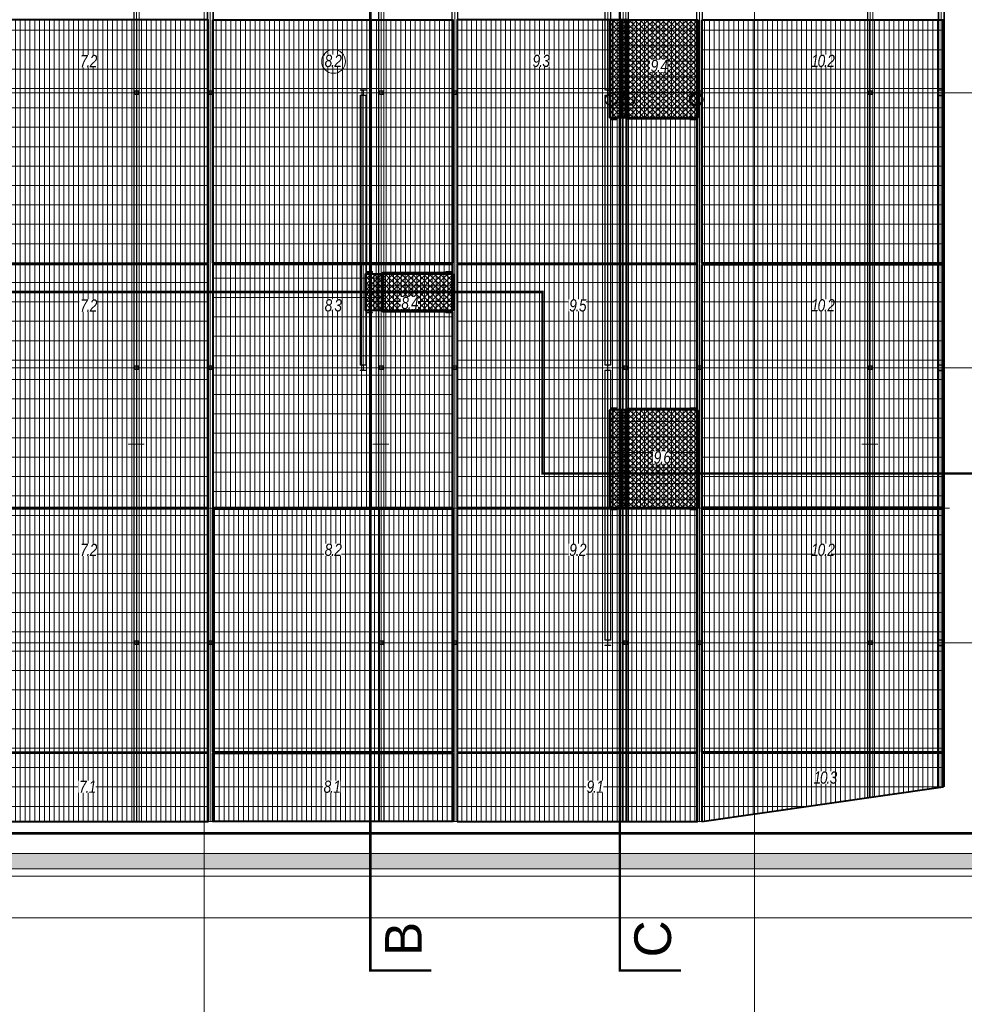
# Model space of a CAD drawing. Header units: millimetres. Extents: x -176817 to 571382, y -58489 to 156123.
# Tile 64 of 256: x -40763 to -25315, y -4084 to 12028. Entities that reach past the tile are written whole.
import ezdxf

# ---------------------------------------------------------------- set-up
doc = ezdxf.new("R2010")
doc.units = ezdxf.units.MM
doc.header["$LTSCALE"] = 0.2
doc.linetypes.add('DASHDOT', pattern=[25.4, 12.7, -6.35, 0, -6.35])
doc.linetypes.add('HIDDEN', pattern=[9.525, 6.35, -3.175])
doc.layers.get('0').update_dxf_attribs({"lineweight": 13})
doc.layers.get('Defpoints').update_dxf_attribs({"lineweight": 13})
for name, color, linetype, lineweight in [('-AAA Podkład', 252, 'Continuous', 13), ('-AAA Siatka', 20, 'Continuous', 40), ('-AAA Siatka kresk 1', 132, 'Continuous', 18), ('-AAA Siatka kresk 2', 150, 'Continuous', 18), ('-AAA Widok', 2, 'Continuous', 30), ('-AAA Wymiar', 1, 'Continuous', 18)]:
    doc.layers.add(name, color=color, linetype=linetype, lineweight=lineweight)
doc.styles.add('Pozycja 2', font='ariali.ttf', dxfattribs={"width": 0.8})
doc.styles.get("Standard").update_dxf_attribs({"font": 'arial.ttf'})
doc.styles.add('WYMIARY', font='ROMANS.shx', dxfattribs={"width": 0.75, "oblique": 15})
doc.dimstyles.new('1 do 100', dxfattribs={"dimscale": 100, "dimtxt": 2, "dimasz": 2.5, "dimexe": 1.25, "dimexo": 0.625, "dimtad": 1, "dimdec": 0, "dimtxsty": 'WYMIARY', "dimcen": 2.5, "dimclrd": 256, "dimclre": 256, "dimclrt": 2, "dimadec": 0, "dimazin": 0, "dimtfac": 1, "dimtdec": 0, "dimtmove": 0, "dimatfit": 3, "dimfxl": 1.25, "dimlwd": -1, "dimlwe": -1, "dimarcsym": 0})
pattern_1 = [(90, (54415.666, -64344.87), (-79.375, 5e-15), []), (180, (54415.67, -64344.87), (-4e-14, -317.5), [])]

# ---------------------------------------------------------------- blocks, each defined once
blk = doc.blocks.new('*D8')
at = {"layer": '-AAA Wymiar', "transparency": 16777216}
for p, q in [((-46746, -45734), (-46746, 18984)), ((-46496, 18859), (-37996, 18859)), ((-37746, 18883), (-37746, 18984))]:
    blk.add_line(p, q, dxfattribs=at)
for points in [[(-46496, 18901), (-46496, 18818), (-46746, 18859)], [(-37996, 18901), (-37996, 18818), (-37746, 18859)]]:
    blk.add_solid(points, dxfattribs=at)
at = {"layer": 'Defpoints', "color": 0, "transparency": 16777216}
for p in [(-37746, 18859), (-37746, 18821), (-46746, -45796)]:
    blk.add_point(p, dxfattribs=at)
at = {"layer": '-AAA Wymiar', "color": 2, "transparency": 16777216, "insert": (-42246, 19022), "char_height": 200, "attachment_point": 5, "style": 'WYMIARY'}
blk.add_mtext('9000', dxfattribs=at)
blk = doc.blocks.new('*D9')
at = {"layer": '-AAA Wymiar', "transparency": 16777216}
for p, q in [((-19746, -45734), (-19746, 19038)), ((-28478, 18913), (-19996, 18913)), ((-28728, 18850), (-28728, 18788))]:
    blk.add_line(p, q, dxfattribs=at)
for points in [[(-28478, 18954), (-28478, 18871), (-28728, 18913)], [(-19996, 18954), (-19996, 18871), (-19746, 18913)]]:
    blk.add_solid(points, dxfattribs=at)
at = {"layer": 'Defpoints', "color": 0, "transparency": 16777216}
for p in [(-28728, 18913), (-19746, 18913), (-19746, -45796)]:
    blk.add_point(p, dxfattribs=at)
at = {"layer": '-AAA Wymiar', "color": 2, "transparency": 16777216, "insert": (-24237, 19075), "char_height": 200, "attachment_point": 5, "style": 'WYMIARY'}
blk.add_mtext('8982', dxfattribs=at)
blk = doc.blocks.new('nowy podział')
at = {"layer": '-AAA Siatka kresk 1'}
h = blk.add_hatch(dxfattribs=at)
h.set_pattern_fill('GRATE', color=256, scale=100, angle=90, style=0)
h.set_pattern_definition(pattern_1)
h.paths.add_polyline_path([(12809, -9115), (16735, -9115), (16735, -5135), (12809, -5135)])
h = blk.add_hatch(dxfattribs=at)
h.set_pattern_fill('GRATE', color=256, scale=100, angle=90, style=0)
h.set_pattern_definition([(90, (58415.666, -64344.87), (-79.375, 5e-15), []), (180, (58415.67, -64344.87), (-4e-14, -317.5), [])])
h.paths.add_polyline_path([(16809, -9115), (20735, -9115), (20735, -5135), (16809, -5135)])
h = blk.add_hatch(dxfattribs=at)
h.set_pattern_fill('GRATE', color=256, scale=100, angle=90, style=0)
h.set_pattern_definition(pattern_1)
h.paths.add_polyline_path([(23309, -6117), (23309, -5135), (20809, -5135), (20809, -9115), (24735, -9115), (24735, -6755), (23592, -6755), (23592, -6735), (23309, -6735), (23309, -6532, -0.356394), (23229, -6435, -0.356394), (23309, -6337), (23309, -6312, -0.356394), (23229, -6215, -0.356394)])
h.paths.add_polyline_path([(23309, -6117, 0.356394), (23229, -6215, 0.356394), (23309, -6312)], flags=17)
h.paths.add_polyline_path([(23309, -6337, 0.356394), (23229, -6435, 0.356394), (23309, -6532)], flags=17)
h.paths.add_polyline_path([(23309, -6337), (23309, -6532, 0.474498), (23429, -6435, 0.474498)], flags=16)
h.paths.add_polyline_path([(23429, -6215, 0.474498), (23309, -6117), (23309, -6312, 0.474498)], flags=16)
h.paths.add_polyline_path([(23592, -6337, 0.356394), (23512, -6435, 0.356394), (23592, -6532)], flags=16)
h.paths.add_polyline_path([(23592, -6117, 0.356394), (23512, -6215, 0.356394), (23592, -6312)], flags=16)
h.paths.add_polyline_path([(23592, -6532, -0.356394), (23512, -6435, -0.356394), (23592, -6337), (23592, -6312, -0.356394), (23512, -6215, -0.356394), (23592, -6117), (23592, -5135), (23309, -5135), (23309, -6117, -0.474498), (23429, -6215, -0.474498), (23309, -6312), (23309, -6337, -0.474498), (23429, -6435, -0.474498), (23309, -6532), (23309, -6735), (23592, -6735)], flags=17)
h = blk.add_hatch(dxfattribs=at)
h.set_pattern_fill('GRATE', color=256, scale=100, angle=90, style=0)
h.set_pattern_definition(pattern_1)
h.paths.add_polyline_path([(24809, -5135), (24809, -9115), (28754, -9115), (28754, -5135)])
h = blk.add_hatch(dxfattribs=at)
h.set_pattern_fill('GRATE', color=256, scale=100, angle=90, style=0)
h.set_pattern_definition(pattern_1)
h.paths.add_polyline_path([(12809, -13115), (16735, -13115), (16735, -9135), (12809, -9135)])
h = blk.add_hatch(dxfattribs=at)
h.set_pattern_fill('GRATE', color=256, scale=100, angle=90, style=0)
h.set_pattern_definition([(90, (-31440.4, -98245.445), (-79.375, 5e-15), []), (180, (-31440.4, -98245.45), (-4e-14, -317.5), [])])
h.paths.add_polyline_path([(19592, -9908), (19592, -9268), (20735, -9268), (20735, -9135), (16809, -9135), (16809, -13115), (20735, -13115), (20735, -9908)])
h = blk.add_hatch(dxfattribs=at)
h.set_pattern_fill('GRATE', color=256, scale=100, angle=90, style=0)
h.set_pattern_definition(pattern_1)
h.paths.add_polyline_path([(23309, -12133), (23309, -13115), (20809, -13115), (20809, -9135), (24735, -9135), (24735, -11495), (23592, -11495), (23592, -11515), (23309, -11515), (23309, -11718, 0.356394), (23229, -11815, 0.356394), (23309, -11913), (23309, -11938, 0.356394), (23229, -12035, 0.356394)])
h.paths.add_polyline_path([(23309, -12133, -0.356394), (23229, -12035, -0.356394), (23309, -11938)], flags=17)
h.paths.add_polyline_path([(23309, -11913, -0.356394), (23229, -11815, -0.356394), (23309, -11718)], flags=17)
h.paths.add_polyline_path([(23309, -11913), (23309, -11718, -0.474498), (23429, -11815, -0.474498)], flags=16)
h.paths.add_polyline_path([(23429, -12035, -0.474498), (23309, -12133), (23309, -11938, -0.474498)], flags=16)
h.paths.add_polyline_path([(23592, -11913, -0.356394), (23512, -11815, -0.356394), (23592, -11718)], flags=16)
h.paths.add_polyline_path([(23592, -12133, -0.356394), (23512, -12035, -0.356394), (23592, -11938)], flags=16)
h.paths.add_polyline_path([(23592, -11718, 0.356394), (23512, -11815, 0.356394), (23592, -11913), (23592, -11938, 0.356394), (23512, -12035, 0.356394), (23592, -12133), (23592, -13115), (23309, -13115), (23309, -12133, 0.474498), (23429, -12035, 0.474498), (23309, -11938), (23309, -11913, 0.474498), (23429, -11815, 0.474498), (23309, -11718), (23309, -11515), (23592, -11515)], flags=17)
h = blk.add_hatch(dxfattribs=at)
h.set_pattern_fill('GRATE', color=256, scale=100, angle=90, style=0)
h.set_pattern_definition(pattern_1)
h.paths.add_polyline_path([(24809, -9135), (24809, -13115), (28754, -13115), (28754, -9135)])
h = blk.add_hatch(dxfattribs=at)
h.set_pattern_fill('GRATE', color=256, scale=100, angle=90, style=0)
h.set_pattern_definition(pattern_1)
h.paths.add_polyline_path([(12809, -17115), (16735, -17115), (16735, -13135), (12809, -13135)])
h = blk.add_hatch(dxfattribs=at)
h.set_pattern_fill('GRATE', color=256, scale=100, angle=90, style=0)
h.set_pattern_definition(pattern_1)
h.paths.add_polyline_path([(16809, -17115), (20735, -17115), (20735, -13135), (16809, -13135)])
h = blk.add_hatch(dxfattribs=at)
h.set_pattern_fill('GRATE', color=256, scale=100, angle=90, style=0)
h.set_pattern_definition(pattern_1)
h.paths.add_polyline_path([(20809, -17115), (24735, -17115), (24735, -13135), (20809, -13135)])
h = blk.add_hatch(dxfattribs=at)
h.set_pattern_fill('GRATE', color=256, scale=100, angle=90, style=0)
h.set_pattern_definition(pattern_1)
h.paths.add_polyline_path([(24809, -13135), (24809, -17115), (28754, -17115), (28754, -13135)])
h = blk.add_hatch(dxfattribs=at)
h.set_pattern_fill('GRATE', color=256, scale=100, angle=90, style=0)
h.set_pattern_definition(pattern_1)
h.paths.add_polyline_path([(16735, -17135), (16735, -18250), (12809, -18250), (12809, -17135)])
h = blk.add_hatch(dxfattribs=at)
h.set_pattern_fill('GRATE', color=256, scale=100, angle=90, style=0)
h.set_pattern_definition(pattern_1)
h.paths.add_polyline_path([(16809, -18250), (16809, -17135), (20735, -17135), (20735, -18250)])
h = blk.add_hatch(dxfattribs=at)
h.set_pattern_fill('GRATE', color=256, scale=100, angle=90, style=0)
h.set_pattern_definition(pattern_1)
h.paths.add_polyline_path([(20809, -18250), (20809, -17135), (24735, -17135), (24735, -18250)])
h = blk.add_hatch(dxfattribs=at)
h.set_pattern_fill('GRATE', color=256, scale=100, angle=90, style=0)
h.set_pattern_definition(pattern_1)
h.paths.add_polyline_path([(24809, -18250), (24809, -17135), (28754, -17135), (28754, -17684)])
at = {"layer": '-AAA Siatka kresk 2'}
h = blk.add_hatch(dxfattribs=at)
h.set_pattern_fill('GRATE', color=256, scale=80, angle=90, style=0)
h.set_pattern_definition([(90, (54415.666, -64344.87), (-63.5, 4e-15), []), (180, (54415.67, -64344.87), (-3e-14, -254), [])])
h.paths.add_polyline_path([(24735, -5135), (23592, -5135), (23592, -6117, -0.474498), (23712, -6215, -0.474498), (23592, -6312), (23592, -6337, -0.474498), (23712, -6435, -0.474498), (23592, -6532), (23592, -6735), (24735, -6735), (24735, -6533, -0.474498), (24615, -6436, -0.474498), (24735, -6338), (24735, -6312, -0.474498), (24615, -6215, -0.474498), (24735, -6117)])
h.paths.add_polyline_path([(24735, -6117, 0.474498), (24615, -6215, 0.474498), (24735, -6312)], flags=17)
h.paths.add_polyline_path([(24735, -6338, 0.474498), (24615, -6436, 0.474498), (24735, -6533)], flags=17)
h.paths.add_polyline_path([(23592, -6337), (23592, -6532, 0.474498), (23712, -6435, 0.474498)], flags=17)
h.paths.add_polyline_path([(23712, -6215, 0.474498), (23592, -6117), (23592, -6312, 0.474498)], flags=17)
h.paths.add_polyline_path([(23592, -6117, 0.356394), (23512, -6215, 0.356394), (23592, -6312)], flags=17)
h.paths.add_polyline_path([(23592, -6337, 0.356394), (23512, -6435, 0.356394), (23592, -6532)], flags=17)
h.paths.add_polyline_path([(23309, -6337), (23309, -6532, 0.474498), (23429, -6435, 0.474498)], flags=16)
h.paths.add_polyline_path([(23309, -6117), (23309, -6312, 0.474498), (23429, -6215, 0.474498)], flags=17)
h.paths.add_polyline_path([(23592, -6312, -0.356394), (23512, -6215, -0.356394), (23592, -6117), (23592, -5135), (23309, -5135), (23309, -6117, -0.474498), (23429, -6215, -0.474498), (23309, -6312), (23309, -6337, -0.474498), (23429, -6435, -0.474498), (23309, -6532), (23309, -6735), (23592, -6735), (23592, -6532, -0.356394), (23512, -6435, -0.356394), (23592, -6337)])
h = blk.add_hatch(dxfattribs=at)
h.set_pattern_fill('GRATE', color=256, scale=80, angle=90, style=0)
h.set_pattern_definition([(90, (-23602.71, -98245.445), (-63.5, 4e-15), []), (180, (-23602.7, -98245.45), (-3e-14, -254), [])])
h.paths.add_polyline_path([(19309, -9888), (20735, -9888), (20735, -9288), (19309, -9288)])
h = blk.add_hatch(dxfattribs=at)
h.set_pattern_fill('GRATE', color=256, scale=80, angle=90, style=0)
h.set_pattern_definition([(270, (54415.666, 46094.87), (-63.5, -4e-15), []), (180, (54415.67, 46094.87), (-3e-14, 254), [])])
h.paths.add_polyline_path([(24735, -13115), (23592, -13115), (23592, -12133, 0.474498), (23712, -12035, 0.474498), (23592, -11938), (23592, -11913, 0.474498), (23712, -11815, 0.474498), (23592, -11718), (23592, -11515), (24735, -11515), (24735, -11717, 0.474498), (24615, -11814, 0.474498), (24735, -11912), (24735, -11938, 0.474498), (24615, -12035, 0.474498), (24735, -12133)])
h.paths.add_polyline_path([(24735, -12133, -0.474498), (24615, -12035, -0.474498), (24735, -11938)], flags=17)
h.paths.add_polyline_path([(24735, -11912, -0.474498), (24615, -11814, -0.474498), (24735, -11717)], flags=17)
h.paths.add_polyline_path([(23592, -11913), (23592, -11718, -0.474498), (23712, -11815, -0.474498)], flags=17)
h.paths.add_polyline_path([(23712, -12035, -0.474498), (23592, -12133), (23592, -11938, -0.474498)], flags=17)
h.paths.add_polyline_path([(23592, -12133, -0.356394), (23512, -12035, -0.356394), (23592, -11938)], flags=17)
h.paths.add_polyline_path([(23592, -11913, -0.356394), (23512, -11815, -0.356394), (23592, -11718)], flags=17)
h.paths.add_polyline_path([(23309, -11913), (23309, -11718, -0.474498), (23429, -11815, -0.474498)], flags=16)
h.paths.add_polyline_path([(23309, -12133), (23309, -11938, -0.474498), (23429, -12035, -0.474498)], flags=17)
h.paths.add_polyline_path([(23592, -11938, 0.356394), (23512, -12035, 0.356394), (23592, -12133), (23592, -13115), (23309, -13115), (23309, -12133, 0.474498), (23429, -12035, 0.474498), (23309, -11938), (23309, -11913, 0.474498), (23429, -11815, 0.474498), (23309, -11718), (23309, -11515), (23592, -11515), (23592, -11718, 0.356394), (23512, -11815, 0.356394), (23592, -11913)])
at = {"layer": '-AAA Siatka', "elevation": 0}
for points in [[(12809, -9115), (16735, -9115), (16735, -5135), (12809, -5135)], [(16809, -5135), (20735, -5135), (20735, -9115), (16809, -9115)], [(24735, -6735), (23309, -6735), (23309, -5135), (24735, -5135)], [(24809, -5135), (28754, -5135), (28754, -9115), (24809, -9115)], [(12809, -13115), (16735, -13115), (16735, -9135), (12809, -9135)], [(20735, -9908), (19592, -9908), (19592, -9268), (20735, -9268), (20735, -9135), (16809, -9135), (16809, -13115), (20735, -13115)], [(24809, -9135), (28754, -9135), (28754, -13115), (24809, -13115)], [(19309, -9288), (20735, -9288), (20735, -9888), (19309, -9888)], [(24735, -11515), (23309, -11515), (23309, -13115), (24735, -13115)], [(12809, -17115), (16735, -17115), (16735, -13135), (12809, -13135)], [(16809, -13135), (20735, -13135), (20735, -17115), (16809, -17115)], [(20809, -17115), (24735, -17115), (24735, -13135), (20809, -13135)], [(24809, -13135), (28754, -13135), (28754, -17115), (24809, -17115)], [(12809, -18250), (16735, -18250), (16735, -17135), (12809, -17135)], [(16809, -17135), (20735, -17135), (20735, -18250), (16809, -18250)], [(20809, -18250), (24735, -18250), (24735, -17135), (20809, -17135)], [(24809, -18250), (28754, -17684), (28754, -17135), (24809, -17135)]]:
    blk.add_lwpolyline(points, close=True, dxfattribs=at)
for points in [[(23592, -5135), (20809, -5135), (20809, -9115), (24735, -9115), (24735, -6755), (23592, -6755), (23592, -5135)], [(23592, -13115), (23592, -11495), (24735, -11495), (24735, -9135), (20809, -9135), (20809, -13115), (23592, -13115)], [(23592, -11515), (23309, -11515), (23309, -13115), (23592, -13115)]]:
    blk.add_lwpolyline(points, dxfattribs=at)
at = {"layer": '-AAA Widok', "color": 1}
for centre in [(23329, -6435, 0), (23612, -6435, 0)]:
    blk.add_circle(centre, 100, dxfattribs=at)
at = {"layer": '-AAA Widok', "color": 1, "lineweight": 53}
blk.add_circle((24715, -6436, 0), 100, dxfattribs=at)
blk = doc.blocks.new('Podkład rev.B')
at = {"layer": '-AAA Podkład', "linetype": 'HIDDEN', "ltscale": 5}
h = blk.add_hatch(dxfattribs=at)
h.set_pattern_fill('ANSI37', color=256, scale=20)
h.set_pattern_definition([(45, (132622.196, 153122.3), (-44.90128, 44.90128), []), (135, (132622.196, 153122.3), (-44.90128, -44.90128), [])])
h.paths.add_polyline_path([(24275, -5660), (24275, -7260), (25433.9, -7260), (25433.9, -5660)])
h.paths.add_polyline_path([(24275, -12040), (24275, -13640), (25433.9, -13640), (25433.9, -12040)])
edge = h.paths.add_edge_path()
edge.add_line((24275, -7260), (23975, -7260))
edge.add_line((23975, -7260), (23975, -5660))
edge.add_line((23975, -5660), (24275, -5660))
edge.add_line((24275, -13640), (23975, -13640))
edge.add_line((23975, -13640), (23975, -12040))
edge.add_line((23975, -12040), (24275, -12040))
h = blk.add_hatch(dxfattribs=at)
h.set_pattern_fill('ANSI37', color=256, scale=20)
h.set_pattern_definition([(45, (132622.196, 151622.3), (-44.90128, 44.90128), []), (135, (132622.196, 151622.3), (-44.90128, -44.90128), [])])
h.paths.add_polyline_path([(20275, -9812.5), (20275, -10412.5), (21433.9, -10412.5), (21433.9, -9812.5)])
edge = h.paths.add_edge_path()
edge.add_line((20275, -10412.5), (19975, -10412.5))
edge.add_line((19975, -10412.5), (19975, -9812.5))
edge.add_line((19975, -9812.5), (20275, -9812.5))
h = blk.add_hatch(dxfattribs=at)
h.set_pattern_fill('JIS_STN_1E', color=256, scale=100, angle=-90, style=0)
h.set_pattern_definition([(315, (-27650, 6650), (70.71068, 70.71068), []), (315, (-27650, 6579.5), (70.71068, 70.71068), [100, -50])])
h.paths.add_polyline_path([(2125, -19300), (2125, -19550), (35850, -19550), (35850, -19300)])
for p, q in [((17350, 2544.3, 0), (17350, -48454.9, 0)), ((26350, 2544.3, 0), (26350, -48454.9, 0)), ((16244, -18775, 0), (16244, -525, 0)), ((17400, -18775, 0), (17400, -525, 0)), ((17407, -18775, 0), (17407, -525, 0)), ((17450, -18775, 0), (17450, -525, 0)), ((17493, -18775, 0), (17493, -525, 0)), ((17500, -18775, 0), (17500, -525, 0)), ((20244, -18775, 0), (20244, -525, 0)), ((21400, -18775, 0), (21400, -525, 0)), ((21407, -18775, 0), (21407, -525, 0)), ((21450, -18775, 0), (21450, -525, 0)), ((21493, -18775, 0), (21493, -525, 0)), ((21500, -18775, 0), (21500, -525, 0)), ((24244, -18775, 0), (24244, -525, 0)), ((25400, -18775, 0), (25400, -525, 0)), ((25407, -18775, 0), (25407, -525, 0)), ((25450, -18775, 0), (25450, -525, 0)), ((25493, -18775, 0), (25493, -525, 0)), ((25500, -18775, 0), (25500, -525, 0)), ((28242, -18380.6, 0), (28242, -919.3, 0)), ((29354.4, -18216.9, 0), (29354.4, -1083.1, 0)), ((29361.4, -18215.9, 0), (29361.4, -1084.1, 0)), ((29447.4, -18203.6, 0), (29447.4, -1096.4, 0)), ((29454.4, -18202.5, 0), (29454.4, -1097.4, 0)), ((29404.4, -18209.7, 0), (29404.4, -1130.7, 0)), ((23900, -6810, 0), (23900, -2390, 0)), ((23907, -6810, 0), (23907, -2390, 0)), ((23950, -15900, 0), (23950, -2300, 0)), ((23993, -6810, 0), (23993, -2390, 0)), ((24000, -6810, 0), (24000, -2390, 0)), ((-14597.4, -6850, 0), (37403.9, -6850, 0)), ((19900, -11304, 0), (19900, -6890, 0)), ((19907, -11304, 0), (19907, -6890, 0)), ((19950, -11400, 0), (19950, -6800, 0)), ((19993, -11304, 0), (19993, -6890, 0)), ((20000, -11304, 0), (20000, -6890, 0)), ((23900, -11310, 0), (23900, -6890, 0)), ((23907, -11310, 0), (23907, -6890, 0)), ((23993, -11310, 0), (23993, -6890, 0)), ((24000, -11310, 0), (24000, -6890, 0)), ((-14597.4, -11350, 0), (37403.9, -11350, 0)), ((23900, -15810, 0), (23900, -11390, 0)), ((23907, -15802, 0), (23907, -11390, 0)), ((23993, -15802, 0), (23993, -11390, 0)), ((24000, -15810, 0), (24000, -11390, 0)), ((16368.6, -12600, 0), (16104, -12600, 0)), ((20368.6, -12600, 0), (20104, -12600, 0)), ((24368.6, -12600, 0), (24104, -12600, 0)), ((28366.6, -12600, 0), (28101.9, -12600, 0)), ((17584.2, -13650, 0), (17319.6, -13650, 0)), ((21584.2, -13650, 0), (21319.6, -13650, 0)), ((25582.3, -13650, 0), (25317.7, -13650, 0)), ((29536.8, -13650, 0), (29272.1, -13650, 0)), ((-14598, -15850, 0), (37403.3, -15850, 0)), ((29454.4, -18202.5, 0), (29354.4, -18216.9, 0)), ((17500, -18775, 0), (17400, -18775, 0)), ((21500, -18775, 0), (21400, -18775, 0)), ((25500, -18775, 0), (25400, -18775, 0)), ((2340, -19300), (31470, -19300, 0)), ((31720, -19550, 0), (2090, -19550, 0)), ((-14598, -20350, 0), (37403.3, -20350, 0)), ((-14598, -20350, 0), (37403.3, -20350, 0))]:
    blk.add_line(p, q, dxfattribs=at)
at = {"layer": '-AAA Podkład', "linetype": 'HIDDEN', "ltscale": 5, "elevation": 0}
for points, const_width in [([(21066.7, -21212.4), (20066.7, -21212.4), (20066.7, -10622.2), (20066.7, -10622.2), (20066.7, 3724.4), (21066.7, 3724.4)], 40), ([(25147.4, -21212.4), (24147.4, -21212.4), (24147.4, -10622.2), (24147.4, -10622.2), (24147.4, 3724.4), (25147.4, 3724.4)], 40), ([(-1344.9, -11110.7), (-1344.9, -10110.7), (22883.1, -10110.7), (22883.1, -13081.6), (37229.7, -13081.6), (37229.7, -14081.6)], 40), ([(16244, -15900), (16244.2, -17944)], 12.9), ([(17450, -15900), (17450.1, -17944)], 12.9), ([(20244, -15900), (20244.2, -17944)], 12.9), ([(21450, -15900), (21450.1, -17944)], 12.9), ([(24244, -15900), (24244.2, -17944)], 12.9), ([(25450, -15900), (25450.1, -17944)], 12.9), ([(28242, -15900), (28242.1, -17944)], 12.9), ([(29404.4, -15900), (29404.6, -17944)], 12.9), ([(-1344.9, -19969.3), (-1344.9, -18969.3), (22883.1, -18969.3), (22883.1, -18969.3), (37229.7, -18969.3), (37229.7, -19969.3)], 40)]:
    blk.add_lwpolyline(points, dxfattribs=dict(at, const_width=const_width))
for points in [[(-314.3, 515), (36296.2, 515), (36296.2, -19671.6), (-314.3, -19671.6)], [(16199.6, -18775), (16288.5, -18775), (16288.5, -525), (16199.6, -525)], [(20199.6, -18775), (20288.5, -18775), (20288.5, -525), (20199.6, -525)], [(24199.6, -18775), (24288.5, -18775), (24288.5, -525), (24199.6, -525)], [(28197.5, -18387), (28286.4, -18374.2), (28285.5, -925.6), (28197.5, -912.9)], [(24275, -5660), (24275, -7260), (25433.9, -7260), (25433.9, -5660)], [(16274, -6880), (16214, -6880), (16214, -6820), (16274, -6820)], [(16270, -6876), (16218, -6876), (16218, -6824), (16270, -6824)], [(17420, -6880), (17480, -6880), (17480, -6820), (17420, -6820)], [(17424, -6876), (17476, -6876), (17476, -6824), (17424, -6824)], [(20274, -6880), (20214, -6880), (20214, -6820), (20274, -6820)], [(20270, -6876), (20218, -6876), (20218, -6824), (20270, -6824)], [(21420, -6880), (21480, -6880), (21480, -6820), (21420, -6820)], [(21424, -6876), (21476, -6876), (21476, -6824), (21424, -6824)], [(24274, -6880), (24214, -6880), (24214, -6820), (24274, -6820)], [(24270, -6876), (24218, -6876), (24218, -6824), (24270, -6824)], [(25420, -6880), (25480, -6880), (25480, -6820), (25420, -6820)], [(25424, -6876), (25476, -6876), (25476, -6824), (25424, -6824)], [(28212, -6880), (28272, -6880), (28272, -6820), (28212, -6820)], [(28216, -6876), (28268, -6876), (28268, -6824), (28216, -6824)], [(29354.4, -6900.4), (29454.4, -6900.4), (29454.4, -6800.4), (29354.4, -6800.4)], [(29362.4, -6892.4), (29446.4, -6892.4), (29446.4, -6808.4), (29362.4, -6808.4)], [(24100, -7282), (24100, -7294), (24000, -7294), (24000, -7282)], [(25400, -7282), (25400, -7294), (25300, -7294), (25300, -7282)], [(20100, -9778), (20100, -9790), (20000, -9790), (20000, -9778)], [(20275, -9812.5), (20275, -10412.5), (21433.9, -10412.5), (21433.9, -9812.5)], [(21400, -9778), (21400, -9790), (21300, -9790), (21300, -9778)], [(20100, -10440), (20100, -10452), (20000, -10452), (20000, -10440)], [(21400, -10440), (21400, -10452), (21300, -10452), (21300, -10440)], [(16274, -11380), (16214, -11380), (16214, -11320), (16274, -11320)], [(16270, -11376), (16218, -11376), (16218, -11324), (16270, -11324)], [(17420, -11380), (17480, -11380), (17480, -11320), (17420, -11320)], [(17424, -11376), (17476, -11376), (17476, -11324), (17424, -11324)], [(20274, -11380), (20214, -11380), (20214, -11320), (20274, -11320)], [(20270, -11376), (20218, -11376), (20218, -11324), (20270, -11324)], [(21420, -11380), (21480, -11380), (21480, -11320), (21420, -11320)], [(21424, -11376), (21476, -11376), (21476, -11324), (21424, -11324)], [(24274, -11380), (24214, -11380), (24214, -11320), (24274, -11320)], [(24270, -11376), (24218, -11376), (24218, -11324), (24270, -11324)], [(25420, -11380), (25480, -11380), (25480, -11320), (25420, -11320)], [(25424, -11376), (25476, -11376), (25476, -11324), (25424, -11324)], [(28212, -11380), (28272, -11380), (28272, -11320), (28212, -11320)], [(28216, -11376), (28268, -11376), (28268, -11324), (28216, -11324)], [(29354.4, -11400.4), (29454.4, -11400.4), (29454.4, -11300.4), (29354.4, -11300.4)], [(29362.4, -11392.4), (29446.4, -11392.4), (29446.4, -11308.4), (29362.4, -11308.4)], [(24100, -12018), (24100, -12006), (24000, -12006), (24000, -12018)], [(24275, -12040), (24275, -13640), (25433.9, -13640), (25433.9, -12040)], [(25400, -12018), (25400, -12006), (25300, -12006), (25300, -12018)], [(24100, -13662), (24100, -13674), (24000, -13674), (24000, -13662)], [(25400, -13662), (25400, -13674), (25300, -13674), (25300, -13662)], [(16274, -15880), (16214, -15880), (16214, -15820), (16274, -15820)], [(16270, -15876), (16218, -15876), (16218, -15824), (16270, -15824)], [(17420, -15880), (17480, -15880), (17480, -15820), (17420, -15820)], [(17424, -15876), (17476, -15876), (17476, -15824), (17424, -15824)], [(20274, -15880), (20214, -15880), (20214, -15820), (20274, -15820)], [(20270, -15876), (20218, -15876), (20218, -15824), (20270, -15824)], [(21420, -15880), (21480, -15880), (21480, -15820), (21420, -15820)], [(21424, -15876), (21476, -15876), (21476, -15824), (21424, -15824)], [(24274, -15880), (24214, -15880), (24214, -15820), (24274, -15820)], [(24270, -15876), (24218, -15876), (24218, -15824), (24270, -15824)], [(25420, -15880), (25480, -15880), (25480, -15820), (25420, -15820)], [(25424, -15876), (25476, -15876), (25476, -15824), (25424, -15824)], [(28212, -15880), (28272, -15880), (28272, -15820), (28212, -15820)], [(28216, -15876), (28268, -15876), (28268, -15824), (28216, -15824)], [(29354.4, -15900.4), (29454.4, -15900.4), (29454.4, -15800.4), (29354.4, -15800.4)], [(29362.4, -15892.4), (29446.4, -15892.4), (29446.4, -15808.4), (29362.4, -15808.4)]]:
    blk.add_lwpolyline(points, close=True, dxfattribs=at)
for points in [[(16203.2, -525), (16203.2, -18775)], [(16284.9, -18775), (16284.9, -525)], [(20203.2, -525), (20203.2, -18775)], [(20284.9, -18775), (20284.9, -525)], [(24203.2, -525), (24203.2, -18775)], [(24284.9, -18775), (24284.9, -525)], [(28201.1, -913.4), (28201.1, -18386.4)], [(28282.8, -18374.7), (28282.8, -925.2)], [(24275, -7260), (23975, -7260), (23975, -5660), (24275, -5660)], [(20275, -10412.5), (19975, -10412.5), (19975, -9812.5), (20275, -9812.5)], [(24275, -13640), (23975, -13640), (23975, -12040), (24275, -12040)]]:
    blk.add_lwpolyline(points, dxfattribs=at)
for points in [[(19900, -6898), (20000, -6898), (20000, -6890), (19964.5, -6890, -0.4142136), (19952.5, -6878), (19952.5, -6822, -0.4142136), (19964.5, -6810), (20000, -6810), (20000, -6802), (19900, -6802), (19900, -6810), (19935.5, -6810, -0.4142136), (19947.5, -6822), (19947.5, -6878, -0.4142136), (19935.5, -6890), (19900, -6890)], [(23900, -6898), (24000, -6898), (24000, -6890), (23964.5, -6890, -0.4142136), (23952.5, -6878), (23952.5, -6822, -0.4142136), (23964.5, -6810), (24000, -6810), (24000, -6802), (23900, -6802), (23900, -6810), (23935.5, -6810, -0.4142136), (23947.5, -6822), (23947.5, -6878, -0.4142136), (23935.5, -6890), (23900, -6890)], [(19900, -11398), (20000, -11398), (20000, -11390), (19964.5, -11390, -0.4142136), (19952.5, -11378), (19952.5, -11322, -0.4142136), (19964.5, -11310), (20000, -11310), (20000, -11302), (19900, -11302), (19900, -11310), (19935.5, -11310, -0.4142136), (19947.5, -11322), (19947.5, -11378, -0.4142136), (19935.5, -11390), (19900, -11390)], [(23900, -11398), (24000, -11398), (24000, -11390), (23964.5, -11390, -0.4142136), (23952.5, -11378), (23952.5, -11322, -0.4142136), (23964.5, -11310), (24000, -11310), (24000, -11302), (23900, -11302), (23900, -11310), (23935.5, -11310, -0.4142136), (23947.5, -11322), (23947.5, -11378, -0.4142136), (23935.5, -11390), (23900, -11390)], [(23900, -15898), (24000, -15898), (24000, -15890), (23964.5, -15890, -0.4142136), (23952.5, -15878), (23952.5, -15822, -0.4142136), (23964.5, -15810), (24000, -15810), (24000, -15802), (23900, -15802), (23900, -15810), (23935.5, -15810, -0.4142136), (23947.5, -15822), (23947.5, -15878, -0.4142136), (23935.5, -15890), (23900, -15890)]]:
    blk.add_lwpolyline(points, format="xyb", close=True, dxfattribs=at)
at = {"layer": '-AAA Podkład', "linetype": 'HIDDEN', "ltscale": 5}
blk.add_circle((17350, -13600, 0), 6.5, dxfattribs=at)
at = {"layer": '-AAA Podkład', "linetype": 'HIDDEN', "ltscale": 5, "char_height": 600, "attachment_point": 5, "rotation": 90}
for s, insert in [('\\A1;B', (20608.1, -20696.9, 0)), ('\\A1;C', (24688.8, -20696.9, 0))]:
    blk.add_mtext(s, dxfattribs=dict(at, insert=insert))

msp = doc.modelspace()

# ---------------------------------------------------------------- linework, layer by layer
at = {"color": 252, "linetype": 'DASHDOT', "ltscale": 3}
for p, q in [((-37745.7819, 19253.2914), (-37745.7819, -30771.4395)), ((-28745.7819, 19253.2914), (-28745.7819, -30771.4395))]:
    msp.add_line(p, q, dxfattribs=at)

# ---------------------------------------------------------------- block references
at = {"layer": '-AAA Wymiar'}
msp.add_blockref('nowy podział', (-54415.666, 17158.4632, 0), dxfattribs=at)

# ---------------------------------------------------------------- dimensions: what is measured, and where the dimension line sits
for base, p1, p2, picture, middle in [((-19745.7819, 18912.6998), (-28727.9305, 18912.6998), (-19745.7819, -45796.0606), '*D9', (-24236.8562, 19075.1998)), ((-37745.7819, 18859.2967), (-46745.7819, -45796.0606), (-37745.7819, 18820.7747), '*D8', (-42245.7819, 19021.7967))]:
    dim = msp.add_linear_dim(base=base, p1=p1, p2=p2, dimstyle='1 do 100', override={"dimtmove": 1}, dxfattribs=at)
    dim.commit()
    dim.dimension.update_dxf_attribs({"geometry": picture, "text_midpoint": middle})

# ---------------------------------------------------------------- next in the draw order: texts
at = {"layer": '-AAA Widok', "char_height": 200, "width": 283.71101, "style": 'Pozycja 2', "bg_fill": 3, "box_fill_scale": 1, "bg_fill_color": 256, "bg_fill_transparency": 3936642}
for s, insert, attachment_point in [('{\\T0.85;7.2}', (-39644.0319, 11251.5261, 0), 8), ('{\\T0.85;8.2}', (-35644.0319, 11251.5261, 0), 8), ('{\\T0.85;9.3}', (-32242.8543, 11251.5261, 0), 8), ('{\\T0.85;10.2}', (-27634.5636, 11251.5261, 0), 8), ('{\\T0.85;7.2}', (-39644.0319, 7251.5261, 0), 8), ('{\\T0.85;8.3}', (-35644.0319, 7251.5261, 0), 8), ('{\\T0.85;9.5}', (-31644.0319, 7251.5261, 0), 8), ('{\\T0.85;10.2}', (-27634.5636, 7251.5261, 0), 8), ('{\\T0.85;7.2}', (-39644.0319, 3251.5261, 0), 8), ('{\\T0.85;8.2}', (-35644.0319, 3251.5261, 0), 8), ('{\\T0.85;9.2}', (-31644.0319, 3251.5261, 0), 8), ('{\\T0.85;10.2}', (-27634.5636, 3251.5261, 0), 8), ('{\\T0.85;10.3}', (-27596.3725, -273.3587, 0), 2), ('{\\T0.85;7.1}', (-39660.7545, -423.1283, 0), 2), ('{\\T0.85;8.1}', (-35660.7545, -423.1283, 0), 2), ('{\\T0.85;9.1}', (-31360.7545, -423.1283, 0), 2)]:
    msp.add_mtext(s, dxfattribs=dict(at, insert=insert, attachment_point=attachment_point))

# ---------------------------------------------------------------- next in the draw order: linework, layer by layer
at = {"layer": '-AAA Wymiar'}
msp.add_circle((-35629.8192, 11345.2877), 194.4684, dxfattribs=at)

# ---------------------------------------------------------------- next in the draw order: block references
msp.add_blockref('Podkład rev.B', (-55095.7819, 17683.4632, 0), dxfattribs=at)

# ---------------------------------------------------------------- next in the draw order: texts
at = {"layer": '-AAA Widok', "char_height": 200, "width": 283.71101, "attachment_point": 8, "style": 'Pozycja 2', "bg_fill": 3, "box_fill_scale": 1, "bg_fill_color": 256, "bg_fill_transparency": 3936642}
for s, insert in [('{\\T0.85;9.4}', (-30313.1725, 11171.2404, 0)), ('{\\T0.85;8.4}', (-34390.2045, 7289.7574, 0)), ('{\\T0.85;9.6}', (-30263.2851, 4762.9786))]:
    msp.add_mtext(s, dxfattribs=dict(at, insert=insert))

doc.saveas('drawing.dxf')
